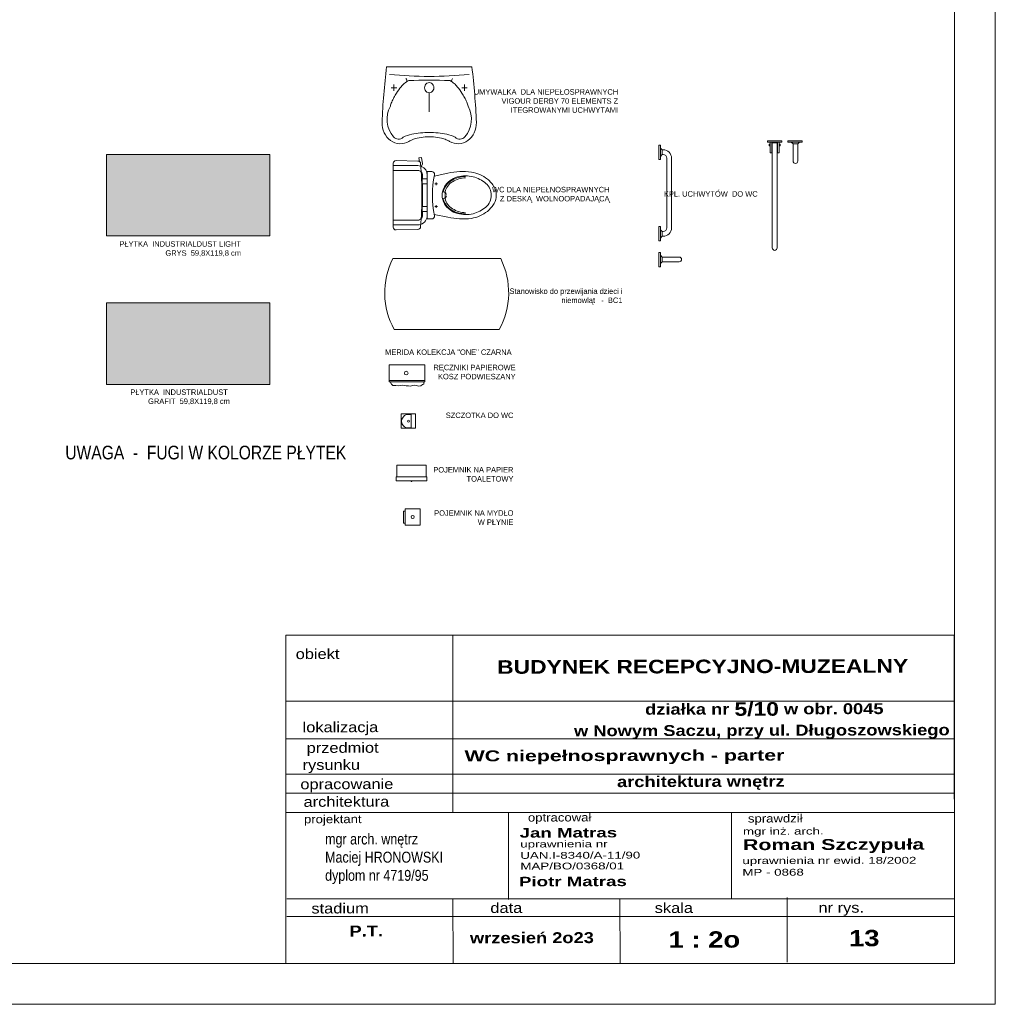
# Model space of a CAD drawing. Header units: millimetres. Extents: x -9038497 to 54128, y -10570064 to 59476.
# Tile 124 of 135: x 51174 to 51890, y 19837 to 20560. Entities that reach past the tile are written whole.
import ezdxf

# ---------------------------------------------------------------- set-up
doc = ezdxf.new("R2010")
doc.units = ezdxf.units.MM
doc.header["$LTSCALE"] = 0.8
for name, color, linetype, lineweight in [('0 proj_meble pokojowe-linie środkowe', 42, 'Continuous', 0), ('0 proj_widok widok widok', 7, 'Continuous', 0), ('0 proj_wyposażenie sanitarne', 40, 'Continuous', 18), ('OPIS', 122, 'Continuous', 18), ('proj_opis 0.30', 120, 'Continuous', 30), ('WYPOSAZENIE_SANITARNE', 2, 'Continuous', 20), ('WYPOSAŻENIE', 223, 'Continuous', 9)]:
    doc.layers.add(name, color=color, linetype=linetype, lineweight=lineweight)
doc.layers.add('1', color=7, linetype='Continuous')
doc.layers.add('HATCH', color=4, linetype='Continuous', lineweight=9, plot=False)
doc.styles.add('arial', font='arial.ttf', dxfattribs={"height": 14})
doc.styles.add('ARIAL_WYM50', font='arial.ttf', dxfattribs={"height": 15})
doc.styles.add('courier', font='stylu.ttf')
doc.styles.add('WYMIAR-20', font='ARIALN.TTF', dxfattribs={"height": 4})
doc.styles.add('WYMIAR-50', font='ARIALN.TTF', dxfattribs={"height": 10})

# ---------------------------------------------------------------- blocks, each defined once
blk = doc.blocks.new('G$CC161A1DE')
at = {"layer": 'OPIS', "width": 743.088, "attachment_point": 1, "rotation": 0.1544, "style": 'courier'}
for s, insert, char_height in [('{\\W1.4;\\fArial|b0|i0|c238|p34;\\H0.555556x;mgr inż. arch.\\P\\fArial|b1|i0|c238|p34;\\H1.599999x;Roman Szczypuła}', (0.9, 70.4), 18), ('{\\fArial|b0|i0|c238|p34;\\W1.4;uprawnienia nr ewid. 18/2002}', (0, 27.2), 10), ('{\\fArial|b0|i0|c238|p34;\\W1.4;MP - 0868}', (0, 10.1), 10)]:
    blk.add_mtext(s, dxfattribs=dict(at, insert=insert, char_height=char_height))
blk = doc.blocks.new('G$C0830A37A')
at = {"layer": 'OPIS', "width": 743.088, "attachment_point": 1, "rotation": 0.1544, "style": 'courier'}
for s, insert, char_height in [('{\\W1.4;\\fArial|b1|i0|c238|p34;Jan Matras}', (0, 61.1), 14), ('{\\fArial|b0|i0|c238|p34;\\W1.4;uprawnienia nr\\PUAN.I-8340/A-11/90}', (0.9, 42.6), 10), ('{\\fArial|b0|i0|c238|p34;\\W1.4;MAP/BO/0368/01}', (1.1, 10.2), 10)]:
    blk.add_mtext(s, dxfattribs=dict(at, insert=insert, char_height=char_height))
blk = doc.blocks.new('poj na ręczniki')
at = {"layer": 'WYPOSAZENIE_SANITARNE'}
for p, q in [((1383.47, 3156.04), (1383.47, 3168.54)), ((1409.47, 3168.54), (1383.47, 3168.54)), ((1409.47, 3168.54), (1409.47, 3156.04)), ((1409.47, 3157.04), (1383.47, 3157.04)), ((1409.47, 3156.04), (1383.47, 3156.04)), ((1384.14, 3156.04), (1385.07, 3154.41)), ((1385.07, 3154.41), (1386.05, 3153.33)), ((1386.05, 3153.33), (1388.25, 3153.43)), ((1388.25, 3153.43), (1390.01, 3153.24)), ((1390.01, 3153.24), (1392.85, 3153.68)), ((1392.85, 3153.68), (1395.74, 3153.19)), ((1395.74, 3153.19), (1397.5, 3153.24)), ((1397.5, 3153.24), (1398.77, 3152.89)), ((1398.77, 3152.89), (1401.71, 3153.63)), ((1401.71, 3153.63), (1403.47, 3153.43)), ((1403.47, 3153.43), (1404.84, 3152.94)), ((1404.84, 3152.94), (1406.55, 3153.24)), ((1406.55, 3153.24), (1407.88, 3154.02)), ((1407.88, 3154.02), (1408.8, 3154.36)), ((1408.8, 3154.36), (1408.8, 3156.04))]:
    blk.add_line(p, q, dxfattribs=at)
blk.add_circle((1395.93, 3162.48), 1.35, dxfattribs=at)
blk = doc.blocks.new('szczotka wc rz')
at = {"layer": '0 proj_wyposażenie sanitarne', "lineweight": 0}
blk.add_line((-2549.15, 1881.62), (-2538.65, 1881.62), dxfattribs=at)
blk.add_lwpolyline([(-2549.15, 1878.41), (-2538.65, 1878.41), (-2538.65, 1888.91), (-2549.15, 1888.91)], close=True, dxfattribs=at)
blk.add_circle((-2543.99, 1883.55), 0.71, dxfattribs=at)
blk.add_arc((-2543.99, 1883.55), 5, 337.2512, 202.7488, dxfattribs=at)
blk = doc.blocks.new('poj na papier toal. bok')
at = {"layer": '0 proj_wyposażenie sanitarne', "lineweight": 0}
for p, q in [((-2521.1, 1876.23), (-2521.1, 1854.74)), ((-2512.6, 1876.23), (-2521.1, 1876.23)), ((-2512.6, 1876.83), (-2509.6, 1876.83)), ((-2512.6, 1876.83), (-2512.6, 1854.23)), ((-2509.6, 1876.83), (-2509.6, 1854.23)), ((-2512.6, 1854.74), (-2521.1, 1854.74)), ((-2512.6, 1854.23), (-2509.6, 1854.23))]:
    blk.add_line(p, q, dxfattribs=at)
blk.add_lwpolyline([(-2509.05, 1865.81), (-2509.6, 1865.81), (-2509.6, 1865.25), (-2509.05, 1865.25)], close=True, dxfattribs=at)
blk = doc.blocks.new('poj na mydło rz')
at = {"layer": '0 proj_wyposażenie sanitarne', "lineweight": 0}
for p, q in [((-2387.64, 1982.05), (-2399.64, 1982.05)), ((-2399.64, 1971.05), (-2399.64, 1982.05)), ((-2387.64, 1971.05), (-2387.64, 1982.05)), ((-2399.64, 1971.05), (-2387.64, 1971.05))]:
    blk.add_line(p, q, dxfattribs=at)
blk.add_lwpolyline([(-2397.85, 1971.05), (-2389.12, 1971.05), (-2389.12, 1969.84), (-2397.85, 1969.84)], close=True, dxfattribs=at)
blk.add_circle((-2393.64, 1976.55), 1.18, dxfattribs=at)
blk = doc.blocks.new('umywalka')
at = {"layer": 'WYPOSAŻENIE', "lineweight": 0}
for p, q in [((-13.14, -5.4), (-17.64, -5.4)), ((-15.39, -7.43), (-15.39, -3.37)), ((0, -62.55), (0, 0)), ((0.06, -2.7), (0, -2.7)), ((-10.09, -16.22), (-10.89, -14.85)), ((-51.46, -31.28), (-51.52, -28.24)), ((-51.46, -31.28), (-51.52, -34.31)), ((-19.14, -31.28), (-33.02, -31.28)), ((-10.09, -46.33), (-10.89, -47.7)), ((-13.14, -57.15), (-17.64, -57.15)), ((-15.39, -55.13), (-15.39, -59.18)), ((0.06, -59.85), (0, -59.85))]:
    blk.add_line(p, q, dxfattribs=at)
at = {"layer": 'WYPOSAŻENIE', "lineweight": 0, "extrusion": (0, 0, -1)}
for centre, major_axis, start_param, end_param in [((-41.5, -10.16), (15, 0), 2.665045, 4.75447), ((-38.5, -16.62), (18.12, 0), 3.92538, 5.263255), ((-58.76, -379.13), (425.33, 0), -1.528716, -1.432204), ((-47.66, -8.85), (5.54, 0), 2.405605, 3.988362), ((-31.76, -14.27), (13.12, 0), -1.360254, -1.107188), ((-47, -41.72), (47.22, 0), -1.107223, -1.025618), ((-45.88, -40.06), (45.05, 0), -1.025688, -0.942144), ((465.01, -36.23), (472.19, 0), 3.153255, 3.222171), ((-81.82, -24.19), (32.87, 0), -0.417269, -0.195158), ((-55.42, -51.85), (61.26, 0), -0.941874, -0.842747), ((-27.17, -23.33), (18.81, 0), -0.843068, -0.664024), ((-27.43, -23.51), (19.14, 0), -0.66381, -0.437397), ((-10.34, -12.95), (2.18, 0), 0.675065, 1.823026), ((-80.22, -28.15), (28.58, 0), -0.476547, -0.370959), ((-74.97, -26.31), (22.95, 0), -0.370899, -0.195376), ((-142.92, -33.07), (94.75, 0), -0.172238, -0.020994), ((-632, -31.28), (622.13, 0), -0.026897, 0.026897), ((-114.23, -33.3), (62.97, 0), -0.195334, -0.089443), ((-15.39, -31.28), (3.75, 0), 1.570796, 4.712389), ((-15.39, -31.28), (3.75, 0), 4.712389, 7.853982), ((-114.23, -29.25), (62.97, 0), 0.089443, 0.195334), ((-142.92, -29.48), (94.75, 0), 0.020994, 0.172238), ((465.01, -26.32), (472.19, 0), 3.061014, 3.12993), ((-74.97, -36.24), (22.95, 0), 0.195376, 0.370899), ((-41.5, -52.39), (15, 0), 1.528716, 3.61814), ((-80.22, -34.4), (28.58, 0), 0.370959, 0.476547), ((-47.66, -53.7), (5.54, 0), 2.294823, 3.87758), ((-81.82, -38.36), (32.87, 0), 0.195158, 0.417269), ((-27.17, -39.22), (18.81, 0), 0.664024, 0.843068), ((-27.43, -39.04), (19.14, 0), 0.437397, 0.66381), ((-10.34, -49.6), (2.18, 0), 4.460159, 5.60812), ((-38.5, -45.93), (18.12, 0), 1.01993, 2.357805), ((-47, -20.83), (47.22, 0), 1.025618, 1.107223), ((-45.88, -22.49), (45.05, 0), 0.942144, 1.025688), ((-55.42, -10.7), (61.26, 0), 0.842747, 0.941874), ((-58.76, 316.58), (425.33, 0), 1.432204, 1.528716), ((-31.76, -48.28), (13.12, 0), 1.107188, 1.360254)]:
    blk.add_ellipse(centre, major_axis=major_axis, ratio=0.9, start_param=start_param, end_param=end_param, dxfattribs=at)

msp = doc.modelspace()

# ---------------------------------------------------------------- hatches: boundary and pattern name
at = {"layer": '0 proj_widok widok widok', "lineweight": 0, "true_color": 0xc7c8ca, "transparency": 33554687}
h = msp.add_hatch(color=9, dxfattribs=at)
h.dxf.hatch_style = 1
h.paths.add_polyline_path([(51357.67, 20401.48), (51357.67, 20461.28), (51237.87, 20461.28), (51237.87, 20401.48)])
at = {"layer": '0 proj_widok widok widok', "lineweight": 0, "true_color": 0x636466, "transparency": 33554687}
h = msp.add_hatch(color=251, dxfattribs=at)
h.dxf.hatch_style = 1
h.paths.add_polyline_path([(51237.87, 20352.22), (51237.87, 20292.42), (51357.67, 20292.42), (51357.67, 20352.22)])

# ---------------------------------------------------------------- linework, layer by layer
at = {"lineweight": 0, "ltscale": 40}
for p, q in [((51533.08, 19977.84), (51533.08, 19914.37)), ((51696.52, 19978.17), (51696.52, 19914.7))]:
    msp.add_line(p, q, dxfattribs=at)
at = {"layer": '0 proj_meble pokojowe-linie środkowe'}
for p, q in [((51448.01, 20384.71), (51527.23, 20384.71)), ((51526.15, 20332.71), (51449.08, 20332.71))]:
    msp.add_line(p, q, dxfattribs=at)
for centre, start, end in [((51498.09, 20359.73), 153.49563, 208.86898), ((51477.14, 20359.73), 331.13102, 26.50437)]:
    msp.add_arc(centre, 55.97, start, end, dxfattribs=at)
at = {"layer": '0 proj_widok widok widok', "lineweight": 0}
for p, q in [((51237.87, 20461.28), (51357.67, 20461.28)), ((51237.87, 20401.48), (51237.87, 20461.28)), ((51357.67, 20461.28), (51357.67, 20401.48)), ((51357.67, 20401.48), (51237.87, 20401.48)), ((51237.87, 20352.22), (51357.67, 20352.22)), ((51237.87, 20292.42), (51237.87, 20352.22)), ((51357.67, 20352.22), (51357.67, 20292.42)), ((51357.67, 20292.42), (51237.87, 20292.42))]:
    msp.add_line(p, q, dxfattribs=at)
for points in [[(49790.27, 19837.34), (51890.27, 19837.34), (51890.27, 21311.34), (49790.27, 21311.34)], [(49950.27, 21281.34), (51860.27, 21281.34), (51860.27, 19867.34), (49950.27, 19867.34)]]:
    msp.add_lwpolyline(points, close=True, dxfattribs=at)
at = {"layer": 'HATCH', "color": 252}
msp.add_lwpolyline([(49790.27, 19837.34), (51890.27, 19837.34), (51890.27, 21311.34), (49790.27, 21311.34)], close=True, dxfattribs=at)
at = {"layer": 'OPIS'}
for p, q in [((51492.23, 20108.2), (51492.05, 19978.17)), ((51859.63, 20059.75), (51369.65, 20059.75)), ((51859.79, 20059.75), (51369.81, 20059.75)), ((51859.86, 20032.13), (51369.88, 20032.13)), ((51859.93, 20006.29), (51369.95, 20006.29)), ((51859.97, 19992.26), (51369.99, 19992.26)), ((51860.01, 19978.17), (51369.61, 19978.17)), ((51860.14, 19914.7), (51370.16, 19914.7)), ((51492.18, 19914.7), (51492.31, 19867.34)), ((51614.66, 19914.37), (51614.96, 19867.67)), ((51737.49, 19915.7), (51737.62, 19868.33)), ((51860.18, 19901.79), (51370.2, 19901.79))]:
    msp.add_line(p, q, dxfattribs=at)
msp.add_lwpolyline([(51369.65, 19867.34), (51860.27, 19867.34), (51860.17, 20108.2), (51369.56, 20108.2)], close=True, dxfattribs=at)
at = {"layer": 'WYPOSAŻENIE'}
for p, q in [((51726.59, 20469.64), (51726.59, 20392.56)), ((51730.09, 20469.64), (51726.59, 20469.64)), ((51730.09, 20392.56), (51730.09, 20469.64)), ((51741.82, 20468.87), (51740.5, 20470.19)), ((51746.64, 20470.19), (51745.32, 20468.87)), ((51479.88, 20438.55), (51479.88, 20440.55)), ((51469.88, 20423), (51469.88, 20439.51)), ((51478.88, 20439.55), (51480.88, 20439.55)), ((51478.88, 20422.95), (51480.88, 20422.95)), ((51479.88, 20423.95), (51479.88, 20421.95)), ((51448.38, 20409.5), (51463.39, 20409.5)), ((51728.34, 20390.81), (51728.34, 20390.81)), ((51644.46, 20387.23), (51645.78, 20385.91)), ((51645.78, 20382.41), (51644.46, 20381.09))]:
    msp.add_line(p, q, dxfattribs=at)
for points in [[(51723.09, 20471.31), (51723.09, 20470.19), (51733.59, 20470.19), (51733.59, 20471.31)], [(51726.2, 20462.28), (51726.2, 20470.19), (51724.99, 20470.19), (51724.99, 20462.28)], [(51730.48, 20462.28), (51730.48, 20470.19), (51731.69, 20470.19), (51731.69, 20462.28)], [(51738.09, 20471.31), (51738.09, 20470.19), (51748.59, 20470.19), (51748.59, 20471.31)], [(51643.34, 20457.39), (51644.46, 20457.39), (51644.46, 20467.89), (51643.34, 20467.89)], [(51724.99, 20467.55), (51724.99, 20468.65), (51724.34, 20468.65), (51724.34, 20467.55)], [(51731.69, 20467.55), (51731.69, 20468.65), (51732.35, 20468.65), (51732.35, 20467.55)], [(51473.38, 20439.51), (51469.56, 20439.51), (51469.56, 20443.21), (51473.38, 20443.21)], [(51473.38, 20423), (51469.56, 20423), (51469.56, 20419.3), (51473.38, 20419.3)], [(51643.34, 20408.34), (51644.46, 20408.34), (51644.46, 20397.84), (51643.34, 20397.84)], [(51643.34, 20378.68), (51644.46, 20378.68), (51644.46, 20389.18), (51643.34, 20389.18)]]:
    msp.add_lwpolyline(points, close=True, dxfattribs=at)
for points in [[(51644.46, 20465.93), (51645.78, 20464.61), (51645.78, 20461.11), (51644.46, 20459.8)], [(51468.72, 20451.3), (51469.83, 20454.32), (51469.16, 20459.08), (51467.18, 20458.8), (51467.57, 20456)], [(51644.46, 20399.8), (51645.78, 20401.11), (51645.78, 20404.61), (51644.46, 20405.93)]]:
    msp.add_lwpolyline(points, dxfattribs=at)
for points in [[(51645.78, 20464.61), (51646.4, 20464.61, -0.414213), (51652.65, 20458.36), (51652.65, 20432.86)], [(51645.78, 20461.11), (51646.4, 20461.11, -0.414211), (51649.15, 20458.36), (51649.15, 20432.86)], [(51468.62, 20452.63, 0.081906), (51466.38, 20453), (51448.38, 20453)], [(51468.9, 20448.43, 0.203745), (51466.38, 20449.5), (51448.38, 20449.5)], [(51469.13, 20452.44, 0.019656), (51468.62, 20452.63)], [(51468.62, 20409.87, 0.32142), (51473.38, 20416.5), (51473.38, 20446, 0.300027), (51469.13, 20452.44)], [(51469.88, 20443.21), (51469.88, 20446, 0.194092), (51468.9, 20448.43)], [(51478.42, 20417.18), (51488.54, 20415.1, 0.088113), (51505.78, 20414.26, 0.124068), (51517.5, 20419.43, 0.086475), (51522.53, 20425.31, 0.130408), (51523.98, 20431.25, 0.130408), (51522.53, 20437.19, 0.086475), (51517.5, 20443.08, 0.124068), (51505.78, 20448.24, 0.088113), (51488.54, 20447.41), (51478.42, 20445.33)], [(51501.38, 20444.95, 0.136377), (51491.28, 20442.15, 0.205105), (51485.08, 20434.05, 0.668461), (51486.52, 20433.75, -0.213245), (51491.88, 20441.15, -0.134007), (51501.38, 20444.05)], [(51487.48, 20431.75), (51486.96, 20432.83, 0.801198), (51486.58, 20432.95, 0.05862), (51486.38, 20431.25, 0.05862), (51486.58, 20429.55, 0.801198), (51486.96, 20429.67), (51487.48, 20430.75)], [(51501.38, 20418.45, -0.134007), (51491.88, 20421.35, -0.213245), (51486.52, 20428.75, 0.668461), (51485.08, 20428.45, 0.205105), (51491.28, 20420.35, 0.136377), (51501.38, 20417.55)], [(51645.78, 20401.11), (51646.4, 20401.11, 0.414213), (51652.65, 20407.36), (51652.65, 20432.86)], [(51645.78, 20404.61), (51646.4, 20404.61, 0.414211), (51649.15, 20407.36), (51649.15, 20432.86)], [(51468.68, 20413.86, 0.216674), (51469.88, 20416.5), (51469.88, 20419.3)], [(51468.9, 20414.07, -0.203745), (51466.38, 20413), (51448.38, 20413)], [(51463.39, 20409.5), (51467.38, 20409.5), (51466.38, 20409.5, 0.081902), (51468.62, 20409.87)]]:
    msp.add_lwpolyline(points, format="xyb", dxfattribs=at)
for points in [[(51743.57, 20454.6), (51743.57, 20454.6, 0.414214), (51745.32, 20456.35), (51745.32, 20468.87), (51741.82, 20468.87), (51741.82, 20456.35, 0.414214)], [(51448.38, 20454.7), (51448.38, 20407.8, 0.421203), (51450.42, 20405.8), (51466.54, 20406.18, 0.384529), (51468.48, 20408.03, 0.020097), (51469.38, 20431.25, 0.020097), (51468.48, 20454.48, 0.384529), (51466.54, 20456.32), (51450.42, 20456.7, 0.421203)], [(51473.38, 20448.64), (51473.38, 20413.86), (51476.64, 20413.86, 0.472458), (51478.6, 20416.25, -0.097656), (51478.6, 20446.25, 0.472458), (51476.64, 20448.64)], [(51520.28, 20431.25, -0.221073), (51516.29, 20422.51, -0.102493), (51507.08, 20417.65, -0.121565), (51495.58, 20417.85, -0.187395), (51485.88, 20425.05, -0.126952), (51484.28, 20431.25, -0.126952), (51485.88, 20437.45, -0.187395), (51495.58, 20444.65, -0.121565), (51507.08, 20444.85, -0.102493), (51516.29, 20439.99, -0.221073)], [(51660.04, 20384.16), (51660.04, 20384.16, 0.414214), (51658.29, 20385.91), (51645.78, 20385.91), (51645.78, 20382.41), (51658.29, 20382.41, 0.414214)]]:
    msp.add_lwpolyline(points, format="xyb", close=True, dxfattribs=at)
for start, end in [(180.00056, 270.00064), (269.99993, 0.00002)]:
    msp.add_arc((51728.34, 20392.56), 1.75, start, end, dxfattribs=at)

# ---------------------------------------------------------------- block references
at = {"color": 1, "lineweight": 0, "ltscale": 40, "xscale": 0.5, "yscale": 0.5, "zscale": 0.5}
for name, p in [('G$C0830A37A', (51541.14, 19936.15)), ('G$CC161A1DE', (51704.6, 19931.65))]:
    msp.add_blockref(name, p, dxfattribs=at)
at = {"layer": '0 proj_widok widok widok', "lineweight": 0}
for name, p, rotation in [('szczotka wc rz', (53343.05, 22809.38), 89.99999999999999), ('poj na papier toal. bok', (49596.24, 17711.98), 270), ('poj na mydło rz', (49486.09, 17801.43), 270)]:
    msp.add_blockref(name, p, dxfattribs=dict(at, rotation=rotation))
at = {"layer": 'WYPOSAZENIE_SANITARNE'}
msp.add_blockref('poj na ręczniki', (50062.01, 17138.21), dxfattribs=at)
at = {"layer": 'WYPOSAŻENIE', "xscale": -1, "rotation": 270}
msp.add_blockref('umywalka', (51506.07, 20525.58), dxfattribs=at)

# ---------------------------------------------------------------- texts
at = {"layer": '0 proj_widok widok widok', "lineweight": 0, "attachment_point": 3}
for s, width, gutter_width, insert, char_height, style in [('UMYWALKA  DLA NIEPEŁOSPRAWNYCH\\PVIGOUR DERBY 70 ELEMENTS Z ITEGROWANYMI UCHWYTAMI ', 88.0267, 20, (51613.47, 20509.11), 4, 'WYMIAR-20'), ('WC DLA NIEPEŁNOSPRAWNYCH\\P Z DESKĄ  WOLNOOPADAJĄCĄ ', 88.0267, 20, (51607.09, 20437.41), 4, 'WYMIAR-20'), ('KPL. UCHWYTÓW  DO WC', 88.0267, 20, (51715.87, 20434.2), 4, 'WYMIAR-20'), ('PŁYTKA  INDUSTRIALDUST LIGHT GRYS  59,8X119,8 cm  ', 78.8002, 20, (51336.62, 20397.5), 4, 'WYMIAR-20'), ('Stanowisko do przewijania dzieci i \\Pniemowląt   -  BC1 ', 78.8002, 20, (51616.6, 20362.82), 4, 'WYMIAR-20'), ('MERIDA KOLEKCJA "ONE" CZARNA', 88.0267, 20, (51535.24, 20318.06), 4, 'WYMIAR-20'), ('RĘCZNIKI PAPIEROWE\\PKOSZ PODWIESZANY', 88.0267, 20, (51538.2, 20306.82), 4, 'WYMIAR-20'), ('PŁYTKA  INDUSTRIALDUST  GRAFIT  59,8X119,8 cm  ', 78.8002, 20, (51328.46, 20288.71), 4, 'WYMIAR-20'), ('SZCZOTKA DO WC', 88.0267, 20, (51536.6, 20271.72), 4, 'WYMIAR-20'), ('UWAGA  -  FUGI W KOLORZE PŁYTEK ', 251.6821, 50, (51413.88, 20247.37), 10, 'WYMIAR-50'), ('POJEMNIK NA PAPIER \\PTOALETOWY', 52.8394, 20, (51536.6, 20231.74), 4, 'WYMIAR-20'), ('POJEMNIK NA MYDŁO\\PW PŁYNIE', 52.8394, 20, (51536.6, 20199.97), 4, 'WYMIAR-20')]:
    msp.add_mtext_dynamic_manual_height_columns(s, width=width, gutter_width=gutter_width, heights=[0], dxfattribs=dict(at, insert=insert, char_height=char_height, style=style))
at = {"layer": '1', "insert": (51717.01, 20045.58), "char_height": 8, "width": 442.3872, "attachment_point": 5, "rotation": 0.15445, "style": 'ARIAL_WYM50'}
msp.add_mtext('\\A1;{\\fArial|b1|i0|c238|p34;\\W1.2;  działka nr \\H1.25x;5/10\\H0.8x; w obr. 0045\\P w Nowym Saczu, przy ul. Długoszowskiego }', dxfattribs=at)
at = {"layer": 'OPIS', "rotation": 0.15445}
for s, insert, char_height, width, attachment_point, style in [('{\\fEuphemia|b0|i0|c0|p34;\\W1.2;obiekt}', (51392.83, 20094.51), 7.5, 355.5035, 5, 'ARIAL_WYM50'), ('{\\fArial|b1|i0|c238|p34;\\W1.2; BUDYNEK RECEPCYJNO-MUZEALNY}', (51673.14, 20085.28), 10, 388.7918, 5, 'ARIAL_WYM50'), ('{\\fEuphemia|b0|i0|c0|p34;\\W1.2;lokalizacja}', (51409.61, 20039.7), 7.5, 355.5035, 5, 'ARIAL_WYM50'), ('{\\fEuphemia|b0|i0|c0|p34;\\W1.2;     przedmiot\\Prysunku}', (51402.88, 20018.29), 7.5, 355.5035, 5, 'ARIAL_WYM50'), ('{\\fArial|b1|i0|c238|p34;\\W1.4;\\C0;WC niepełnosprawnych - parter}', (51500.72, 20023.66), 8, 367.9618, 1, 'arial'), ('{\\fEuphemia|b0|i0|c0|p34;\\W1.2;opracowanie}', (51414.32, 19997.91), 7.5, 355.5035, 5, 'ARIAL_WYM50'), ('{\\fArial|b1|i0|c238|p34;\\W1.2;architektura wnętrz}', (51674.13, 19999.78), 8, 355.5035, 5, 'ARIAL_WYM50'), ('{\\fEuphemia|b0|i0|c0|p34;\\W1.2;architektura}', (51413.97, 19986.08), 7.5, 355.5035, 5, 'ARIAL_WYM50'), ('{\\W1.2;\\FEuphemia|c0;optracował}', (51570.51, 19973.63), 6, 355.5035, 5, 'ARIAL_WYM50'), ('{\\W1.2;\\FEuphemia|c0;projektant}', (51404, 19972.39), 6, 355.5035, 5, 'ARIAL_WYM50'), ('{\\W1.2;\\FEuphemia|c0;sprawdził}', (51728.76, 19972.91), 6, 355.5035, 5, 'ARIAL_WYM50'), ('{\\W1.4;\\fArial|b1|i0|c238|p34;Piotr Matras}', (51540.68, 19930.91), 7, 371.5441, 1, 'courier'), ('{\\fEuphemia|b0|i0|c0|p34;\\W1.2;stadium}', (51409.34, 19907.76), 7.5, 355.5035, 5, 'ARIAL_WYM50'), ('{\\fEuphemia|b0|i0|c0|p34;\\W1.2;data}', (51531.35, 19908.09), 7.5, 355.5035, 5, 'ARIAL_WYM50'), ('{\\fEuphemia|b0|i0|c0|p34;\\W1.2;skala}', (51654.32, 19908.09), 7.5, 355.5035, 5, 'ARIAL_WYM50'), ('{\\fEuphemia|b0|i0|c0|p34;\\W1.2;nr rys.}', (51777.18, 19907.17), 7.5, 355.5035, 5, 'ARIAL_WYM50'), ('{\\W1.2;\\fArial|b1|i0|c238|p34;P.T.}', (51428.56, 19891.12), 8, 355.5035, 5, 'ARIAL_WYM50'), ('{\\W1.2;\\fArial|b1|i0|c238|p34;wrzesień 2o23}', (51550.15, 19886.12), 8, 355.5035, 5, 'ARIAL_WYM50'), ('{\\fArial|b1|i0|c238|p34;\\W1.2;\\C0;1 : 2o}', (51650.44, 19890.83), 12, 367.9618, 1, 'arial'), ('{\\fArial|b1|i0|c238|p34;\\W1.2;\\C0;13 }', (51782.88, 19891.93), 12, 367.9618, 1, 'arial')]:
    msp.add_mtext(s, dxfattribs=dict(at, insert=insert, char_height=char_height, width=width, attachment_point=attachment_point, style=style))
at = {"layer": 'proj_opis 0.30', "insert": (51395.82, 19962.69), "char_height": 8, "width": 227.9988, "attachment_point": 1, "style": 'WYMIAR-50'}
msp.add_mtext(' mgr arch. wnętrz\\P Maciej HRONOWSKI\\P dyplom nr 4719/95', dxfattribs=at)

doc.saveas('drawing.dxf')
